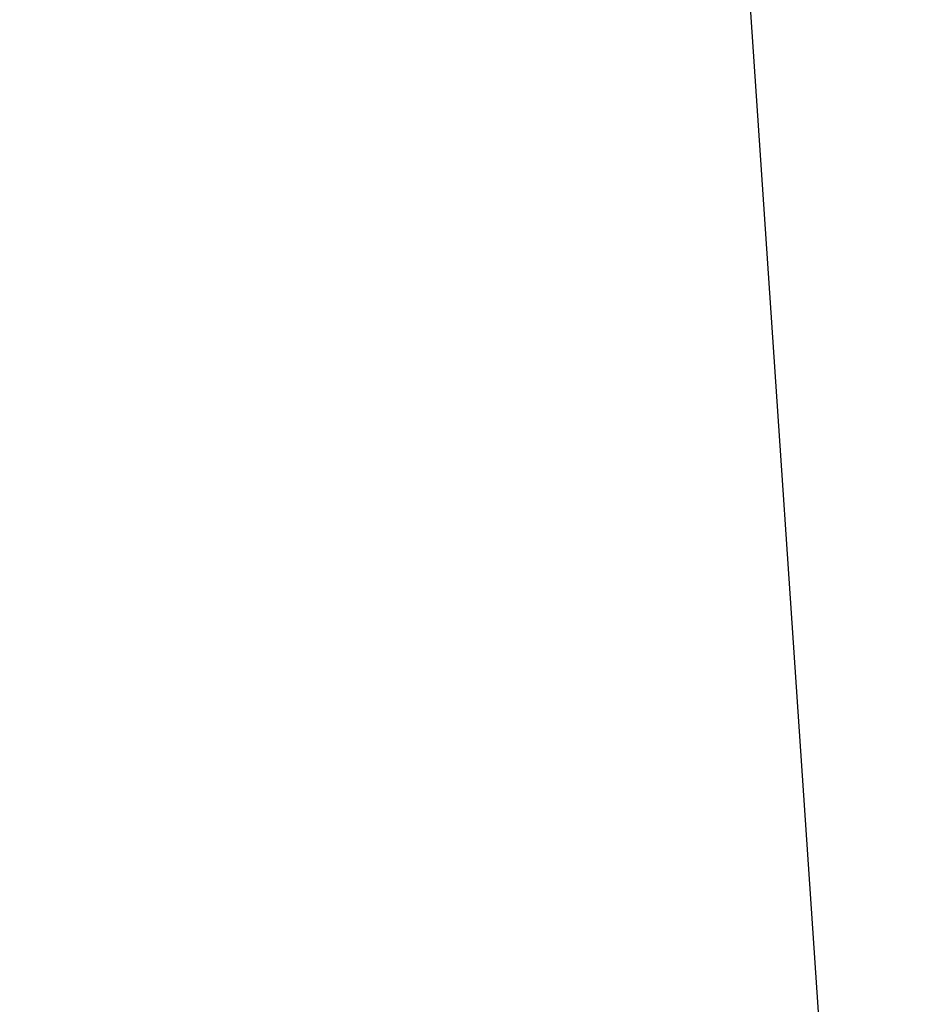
# Model space of a CAD drawing. Header units: millimetres. Extents: x -325 to 325, y -295 to 295.
# Tile 90 of 256: x -89.038 to -88.812, y -194.281 to -194.035. Entities that reach past the tile are written whole.
import ezdxf

# ---------------------------------------------------------------- set-up
doc = ezdxf.new("R2010")
doc.units = ezdxf.units.MM
doc.layers.add('Default', color=7, linetype='Continuous', true_color=0x000000)

msp = doc.modelspace()

# ---------------------------------------------------------------- linework, layer by layer
at = {"layer": 'Default', "extrusion": (-0.25, -0.433013, 0.866025)}
msp.add_lwpolyline([(41.49539, -100.68412), (41.47066, -102.11654), (41.39651, -103.54725), (41.27301, -104.97455), (41.10033, -106.39674), (40.87866, -107.81212), (40.60827, -109.21901), (40.28948, -110.61572), (39.92267, -112.0006), (39.50827, -113.37199), (39.04679, -114.72826), (38.53877, -116.0678), (37.98482, -117.389), (37.3856, -118.69029), (36.74182, -119.97013), (36.05424, -121.22698), (35.32369, -122.45936), (34.55105, -123.66578), (33.73722, -124.84481), (32.88318, -125.99505), (31.98995, -127.11513), (31.05859, -128.20371), (30.09021, -129.25949), (29.08596, -130.28122), (28.04705, -131.26768), (26.97471, -132.21769), (25.87022, -133.13013), (24.73489, -134.00389), (23.57008, -134.83795), (22.37717, -135.63131), (21.15759, -136.38302), (19.9128, -137.09218), (18.64426, -137.75796), (17.3535, -138.37956), (16.04206, -138.95623), (14.71149, -139.48729), (13.36339, -139.97212), (11.99935, -140.41012), (10.62101, -140.80078), (9.23001, -141.14363), (7.828, -141.43826), (6.41666, -141.68433), (4.99766, -141.88154), (3.57271, -142.02965), (2.14349, -142.12849), (0.71171, -142.17794), (-0.72093, -142.17794), (-2.15271, -142.12849), (-3.58193, -142.02965), (-5.00688, -141.88154), (-6.42588, -141.68433), (-7.83722, -141.43826), (-9.23923, -141.14363), (-10.63023, -140.80078), (-12.00857, -140.41012), (-13.37261, -139.97212), (-14.72071, -139.48729), (-16.05128, -138.95623), (-17.36272, -138.37956), (-18.65348, -137.75796), (-19.92202, -137.09218), (-21.16681, -136.38302), (-22.38639, -135.63131), (-23.5793, -134.83795), (-24.74411, -134.00389), (-25.87944, -133.13013), (-26.98393, -132.21769), (-28.05627, -131.26768), (-29.09518, -130.28122), (-30.09943, -129.25949), (-31.06781, -128.20371), (-31.99917, -127.11513), (-32.8924, -125.99505), (-33.74644, -124.84481), (-34.56027, -123.66578), (-35.33291, -122.45936), (-36.06346, -121.22698), (-36.75103, -119.97013), (-37.39482, -118.69029), (-37.99404, -117.389), (-38.54799, -116.0678), (-39.05601, -114.72826), (-39.51749, -113.37199), (-39.93189, -112.0006), (-40.2987, -110.61572), (-40.61749, -109.21901), (-40.88788, -107.81212), (-41.10955, -106.39674), (-41.28223, -104.97455), (-41.40573, -103.54725), (-41.47988, -102.11654), (-41.50461, -100.68412)], dxfattribs=at)
at = {"layer": 'Default'}
msp.add_lwpolyline([(-86.77738, -208.78633), (-87.41304, -205.75734), (-87.943, -202.70808), (-88.36661, -199.64223), (-88.68337, -196.56351), (-88.8929, -193.47564), (-88.99493, -190.38235), (-88.98934, -187.28738), (-88.87615, -184.19448), (-88.65549, -181.10739), (-88.32763, -178.02983), (-87.89295, -174.96554), (-87.352, -171.91821)], dxfattribs=at)

doc.saveas('drawing.dxf')
